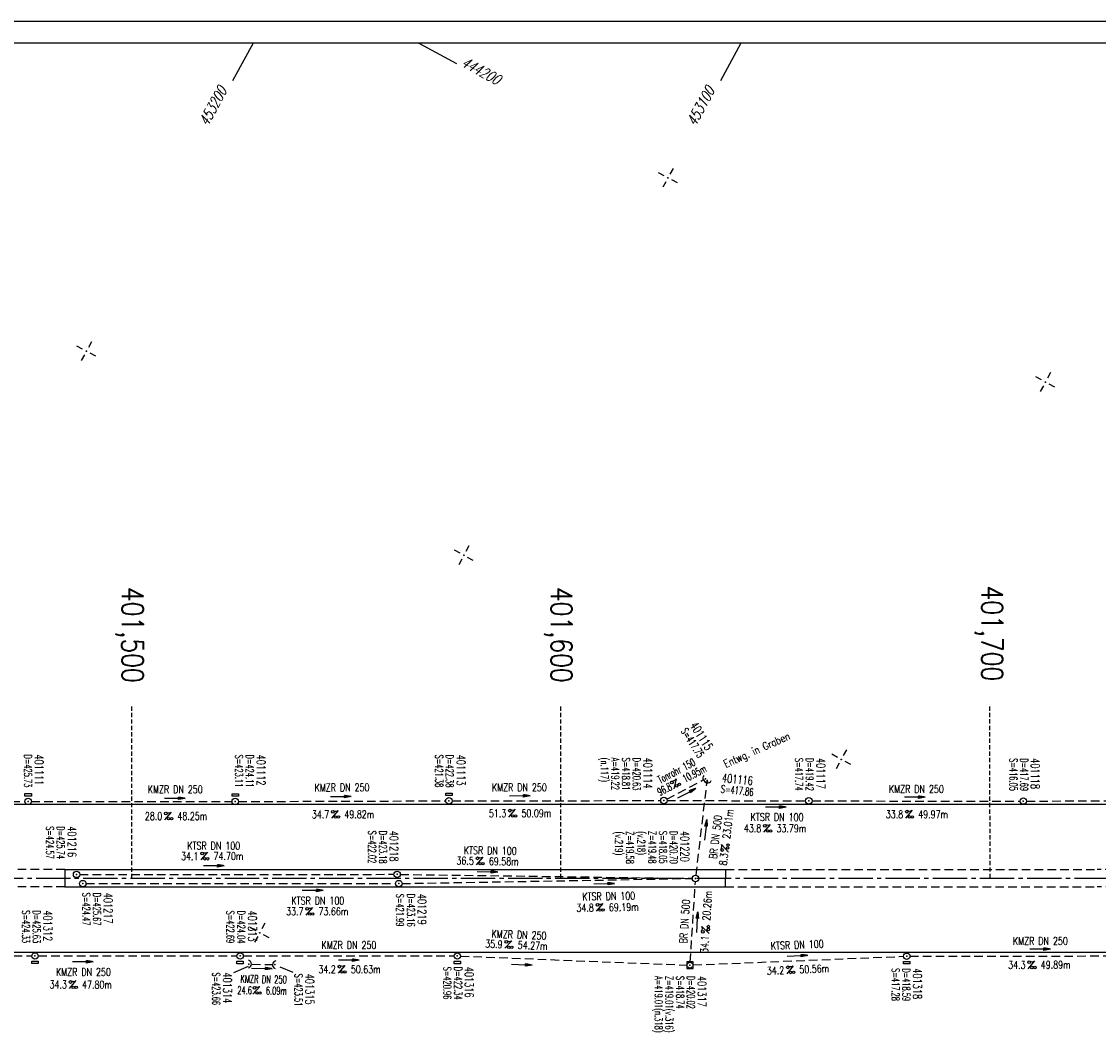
# Model space of a CAD drawing. Extents: x 0 to 1135, y 0 to 420.
# Tile 12 of 39: x 450 to 701, y 183 to 420. Entities that reach past the tile are written whole.
import ezdxf
from ezdxf.enums import TextEntityAlignment as Align

# ---------------------------------------------------------------- set-up
doc = ezdxf.new("R2010")
doc.units = 0
doc.header["$LTSCALE"] = 2
doc.header["$MEASUREMENT"] = 0
for name, pattern in [('ACHSE', [5.5, 4, -0.5, 0.5, -0.5]), ('AUSGEZOGEN', [0]), ('GESTRICH-X2', [1.5, 1, -0.5]), ('GESTRICHELT', [0.75, 0.5, -0.25])]:
    doc.linetypes.add(name, pattern=pattern)
doc.layers.get('0').update_dxf_attribs({"linetype": 'AUSGEZOGEN'})
for name, color, linetype in [('ACHSETOP', 250, 'ACHSE'), ('FBR', 8, 'CONTINUOUS'), ('HEKTOM', 250, 'GESTRICHELT'), ('KANAL', 7, 'GESTRICH-X2'), ('MS-UEBERFAHRT', 8, 'GESTRICH-X2'), ('NETZ', 250, 'CONTINUOUS'), ('PFEIL', 7, 'CONTINUOUS'), ('RAHMEN', 250, 'AUSGEZOGEN'), ('SCHACHTNR', 6, 'CONTINUOUS'), ('SCHRIFT', 7, 'CONTINUOUS'), ('SCHSYMBOL', 7, 'CONTINUOUS'), ('TEXTO', 4, 'CONTINUOUS'), ('TEXTU', 4, 'CONTINUOUS')]:
    doc.layers.add(name, color=color, linetype=linetype)
doc.styles.add('ROMANS', font='romans.shx', dxfattribs={"width": 0.8})

# ---------------------------------------------------------------- blocks, each defined once
blk = doc.blocks.new('IKR')
at = {"color": 0}
for p, q in [((-2.5, 0), (-1, 0)), ((0, 1), (0, 2.5)), ((1, 0), (2.5, 0)), ((0, -2.5), (0, -1))]:
    blk.add_line(p, q, dxfattribs=at)
blk.add_circle((0, 0), 0.05, dxfattribs=at)
blk.add_point((0, 0), dxfattribs=at)
blk = doc.blocks.new('PROM')
blk.add_line((1.57, 1.82), (0.02, 0.02))
for centre, radius in [((0.32, 1.51), 0.317), ((0.94, 0.29), 0.283), ((1.64, 0.29), 0.283)]:
    blk.add_circle(centre, radius)
blk.add_arc((0.99, 2.68), 1.03, 239.1414, 303.3549)
blk = doc.blocks.new('PFEIL2')
at = {"color": 0}
for p, q in [((0.88, 0), (-2.4, -0.01)), ((0.88, -0.27), (0.88, 0.28)), ((0.88, 0.28), (2.43, 0.01)), ((0.91, 0.27), (0.88, 0.26)), ((0.97, 0.26), (0.88, 0.25)), ((1.02, 0.25), (0.88, 0.23)), ((1.07, 0.24), (0.88, 0.21)), ((1.13, 0.23), (0.88, 0.19)), ((1.18, 0.22), (0.88, 0.17)), ((1.24, 0.21), (0.88, 0.15)), ((1.29, 0.21), (0.88, 0.14)), ((1.34, 0.2), (0.88, 0.12)), ((1.4, 0.19), (0.88, 0.1)), ((1.45, 0.18), (0.88, 0.08)), ((1.51, 0.17), (0.88, 0.06)), ((1.56, 0.16), (0.88, 0.04)), ((1.61, 0.15), (0.88, 0.02)), ((1.67, 0.14), (0.88, 0.01)), ((1.72, 0.13), (0.88, -0.01)), ((1.78, 0.12), (0.88, -0.03)), ((1.83, 0.11), (0.88, -0.05)), ((1.88, 0.1), (0.88, -0.07)), ((1.94, 0.09), (0.88, -0.09)), ((2.05, 0.08), (0.88, -0.12)), ((1.99, 0.08), (0.88, -0.11)), ((2.1, 0.07), (0.88, -0.14)), ((2.15, 0.06), (0.88, -0.16)), ((2.21, 0.05), (0.88, -0.18)), ((2.26, 0.04), (0.88, -0.2)), ((2.32, 0.03), (0.88, -0.22)), ((2.37, 0.02), (0.88, -0.23)), ((2.42, 0.01), (0.88, -0.25)), ((2.43, 0.01), (0.88, -0.27))]:
    blk.add_line(p, q, dxfattribs=at)
blk = doc.blocks.new('GST')
at = {"color": 0}
blk.add_circle((0, 0), 0.75, dxfattribs=at)
blk.add_point((0, 0), dxfattribs=at)
blk = doc.blocks.new('17')
blk.add_lwpolyline([(-0.76, -1.22), (0.75, -1.22), (0.75, -1.8), (-0.76, -1.8)], close=True)
blk.add_blockref('GST', (0, 0))
blk = doc.blocks.new('20')
blk.add_lwpolyline([(-0.75, -0.75), (0.75, -0.75), (0.75, 0.75), (-0.75, 0.75)], close=True)
blk.add_circle((0, 0), 0.676)
blk.add_point((0, 0))
blk = doc.blocks.new('42')
at = {"color": 0}
blk.add_arc((-0.02, -0.31), 0.91, 12.5363, 167.4637, dxfattribs=at)
blk.add_point((0, 0), dxfattribs=at)
blk = doc.blocks.new('13')
blk.add_lwpolyline([(0.76, 1.22), (-0.75, 1.22), (-0.75, 1.8), (0.76, 1.8)], close=True)
at = {"rotation": 180}
blk.add_blockref('GST', (0, 0), dxfattribs=at)
blk = doc.blocks.new('10')
blk.add_blockref('GST', (0, 0))
blk = doc.blocks.new('40')
at = {"color": 0}
blk.add_arc((0.02, 0.31), 0.91, 192.5363, 347.4637, dxfattribs=at)
blk.add_point((0, 0), dxfattribs=at)

msp = doc.modelspace()

# ---------------------------------------------------------------- linework, layer by layer
at = {"layer": 'ACHSETOP', "flags": 128}
msp.add_lwpolyline([(25, 241.99), (26.31, 241.79), (51.07, 238.28), (75.86, 235.09), (100.69, 232.2), (125.56, 229.63), (150.46, 227.38), (175.38, 225.43), (200.33, 223.8), (225.3, 222.49), (250.28, 221.49), (275.27, 220.81), (300.26, 220.44), (316.99, 220.37), (325.26, 220.37), (350.26, 220.37), (375.26, 220.37), (400.26, 220.37), (425.26, 220.37), (575.26, 220.37), (825.26, 220.37), (950, 220.37)], dxfattribs=at)
at = {"layer": 'FBR'}
for p, q in [((459.66, 222.37), (459.66, 218.37)), ((613.66, 222.37), (613.53, 218.37))]:
    msp.add_line(p, q, dxfattribs=at)
for points in [[(250.36, 238.75), (250.86, 238.73), (275.63, 238.06), (300.43, 237.69), (317.03, 237.62), (325.26, 237.62), (350.26, 237.62), (375.26, 237.62), (400.26, 237.62), (425.26, 237.62), (575.26, 237.62), (825.26, 237.62), (950, 237.62)], [(287.63, 203.36), (300.1, 203.19), (316.96, 203.12), (325.26, 203.12), (350.26, 203.12), (375.26, 203.12), (400.26, 203.12), (425.26, 203.12), (575.26, 203.12), (825.26, 203.12), (950, 203.12)]]:
    msp.add_lwpolyline(points, dxfattribs=at)
for points in [[(459.66, 222.37, -0.000003), (500.26, 222.37, 0.000002), (575.26, 222.37, 0.000001), (613.66, 222.37, -0.000001)], [(459.66, 218.37, -0.000003), (500.26, 218.37, 0.000002), (575.26, 218.37, 0.000001), (613.53, 218.37, -0.000001)]]:
    msp.add_lwpolyline(points, format="xyb", dxfattribs=at)
at = {"layer": 'HEKTOM'}
for p, q in [((475.27, 220.37), (475.27, 260.38)), ((575.27, 220.37), (575.28, 260.37)), ((675.28, 220.38), (675.25, 260.37))]:
    msp.add_line(p, q, dxfattribs=at)
at = {"layer": 'KANAL'}
for p, q in [((599.94, 238.79), (608.29, 243.2)), ((606.76, 221.04), (609.29, 242.41)), ((600, 238.44), (632.3, 238.39)), ((402.17, 238.21), (450.37, 238.25)), ((451.85, 238.23), (498.59, 238.22)), ((500.09, 238.22), (548.42, 238.38)), ((549.91, 238.39), (598.51, 238.43)), ((633.81, 238.35), (682.29, 238.32)), ((683.78, 238.33), (731.86, 238.41)), ((463.12, 221.23), (536.35, 221.25)), ((537.83, 221.23), (605.89, 220.3)), ((464.56, 219.1), (536.71, 219.09)), ((538.21, 219.1), (605.92, 220.29)), ((605.41, 200.81), (606.62, 219.55)), ((405.69, 202.27), (451.95, 202.23)), ((453.45, 202.23), (499.73, 202.22)), ((501.23, 202.22), (550.36, 202.23)), ((551.87, 202.19), (604.6, 200.11)), ((606.1, 200.12), (655.12, 202.14)), ((656.61, 202.14), (705.01, 202.23)), ((503.28, 200.3), (507.89, 200.22))]:
    msp.add_line(p, q, dxfattribs=at)
at = {"layer": 'MS-UEBERFAHRT'}
for points in [[(259.51, 223.2, 0.000464), (263.34, 223.1, 0.001712), (275.31, 222.81, 0.001441), (290.31, 222.54, 0.002168), (300.28, 222.44, 0.000482), (311.72, 222.38, 0.001045), (317, 222.37, 0.000005), (321.13, 222.37, -0.000024), (325.26, 222.37), (350.26, 222.37, 0.000003), (362.76, 222.37, -0.000005), (375.26, 222.37, -0.000005), (387.76, 222.37, 0.000005), (400.26, 222.37, 0.000004), (412.76, 222.37, -0.000003), (425.26, 222.37, -0.000002), (459.66, 222.37, 0.000002)], [(613.66, 222.37, 0.000001), (700.26, 222.37, -0.000001), (749.14, 222.37)], [(259.4, 219.21, 0.000464), (263.24, 219.1, 0.001712), (275.22, 218.81, 0.001441), (290.25, 218.54, 0.002168), (300.24, 218.44, 0.000482), (311.7, 218.38, 0.001045), (316.99, 218.37, 0.000005), (321.13, 218.37, -0.000024), (325.26, 218.37), (350.26, 218.37, 0.000003), (362.76, 218.37, -0.000005), (375.26, 218.37, -0.000005), (387.76, 218.37, 0.000005), (400.26, 218.37, 0.000004), (412.76, 218.37, -0.000003), (425.26, 218.37, -0.000002), (459.66, 218.37, 0.000002)], [(613.53, 218.37, 0.000001), (700.26, 218.37, -0.000001), (749.28, 218.37)]]:
    msp.add_lwpolyline(points, format="xyb", dxfattribs=at)
at = {"layer": 'NETZ'}
for p, q in [((503.52, 414.98), (498.76, 406.18)), ((542.12, 414.98), (550.91, 410.22)), ((617.2, 414.98), (612.45, 406.18))]:
    msp.add_line(p, q, dxfattribs=at)
at = {"layer": 'RAHMEN'}
msp.add_line((1135, 420), (0, 420), dxfattribs=at)
at = {"layer": 'RAHMEN', "const_width": 0.35}
msp.add_lwpolyline([(25, 5), (1130, 5), (1130, 415), (25, 415), (25, 5)], dxfattribs=at)
at = {"layer": 'SCHACHTNR'}
for p, q in [((502.34, 199.74), (498.99, 198.3)), ((509.75, 199.69), (512.76, 198.44))]:
    msp.add_line(p, q, dxfattribs=at)

# ---------------------------------------------------------------- block references
at = {"layer": 'NETZ', "rotation": 151.5965}
for p in [(600.21, 383.56), (464.68, 343.17), (688.18, 335.99), (552.65, 295.6), (640.61, 248.03), (505.08, 207.64)]:
    msp.add_blockref('IKR', p, dxfattribs=at)
at = {"layer": 'PFEIL'}
for p, rotation in [((604.58, 240.1), 27.67583548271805), ((485.27, 238.93), 359.9753354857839), ((523.94, 239.34), 0.1875354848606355), ((565.7, 239.51), 0.06533548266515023), ((657.76, 239.21), 359.9406354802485), ((625.34, 236.9), 359.8711354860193), ((609.01, 231.6), 83.18343548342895), ((494.36, 223.22), 0.01173548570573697), ((558.16, 221.79), 359.2142354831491), ((585.36, 219.02), 0.9933354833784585), ((517.4, 217.47), 0.005935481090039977), ((607, 210.12), 86.30753548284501), ((686.94, 203.8), 0.06843548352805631), ((463.82, 200.85), 359.9867354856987), ((525.8, 201.22), 0.007735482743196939), ((630.38, 202.23), 2.3665354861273), ((505.56, 199.26), 359.0956354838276), ((566.13, 200.14), 357.725835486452)]:
    msp.add_blockref('PFEIL2', p, dxfattribs=dict(at, rotation=rotation))
at = {"layer": 'SCHSYMBOL'}
for name, p, rotation in [('40', (608.97, 243.53), 303.4840754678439), ('40', (609.38, 243.14), 350.9552744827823), ('13', (451.1, 238.25), 3.548496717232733e-05), ('13', (499.36, 238.23), 3.548496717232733e-05), ('13', (549.17, 238.39), 3.548496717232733e-05), ('10', (599.27, 238.45), 3.548496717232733e-05), ('10', (633.05, 238.37), 3.548496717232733e-05), ('10', (683.03, 238.32), 3.548496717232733e-05), ('10', (462.38, 221.23), 3.548496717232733e-05), ('10', (537.08, 221.25), 3.548496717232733e-05), ('10', (606.65, 220.29), 3.548496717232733e-05), ('10', (463.82, 219.09), 3.548496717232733e-05), ('10', (537.48, 219.09), 3.548496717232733e-05), ('17', (452.69, 202.23), 3.548496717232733e-05), ('17', (500.49, 202.22), 3.548496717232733e-05), ('42', (502.54, 200.31), 270.0000354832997), ('42', (508.62, 200.21), 85.34168163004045), ('17', (551.12, 202.22), 3.548496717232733e-05), ('20', (605.35, 200.07), 3.548496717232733e-05), ('17', (655.86, 202.16), 3.548496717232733e-05)]:
    msp.add_blockref(name, p, dxfattribs=dict(at, rotation=rotation))
at = {"layer": 'TEXTU'}
for p, rotation in [((601.56, 241.18), 27.67583548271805), ((521.78, 234.3), 0.1875354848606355), ((563.06, 234.58), 0.06533548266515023), ((655.54, 234.35), 359.9406354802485), ((482.88, 233.91), 359.9753354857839), ((622.49, 231.07), 359.8711354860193), ((614.31, 226.42), 83.18343548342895), ((491.31, 224.58), 0.01173548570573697), ((555.47, 223.47), 359.2142354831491), ((515.78, 211.7), 0.005935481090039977), ((583.47, 212.61), 0.9933354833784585), ((609.83, 207.43), 86.30753548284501), ((562.17, 204.01), 357.725835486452), ((684.09, 199.24), 0.06843548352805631), ((523.31, 198.22), 0.007735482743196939), ((627.87, 198.05), 2.3665354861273), ((460.66, 194.65), 359.9867354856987), ((503.48, 193.32), 359.0956354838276)]:
    msp.add_blockref('PROM', p, dxfattribs=dict(at, rotation=rotation))

# ---------------------------------------------------------------- texts
at = {"layer": 'HEKTOM', "style": 'ROMANS', "width": 0.8}
for s, p in [('401,500', (472.95, 288.21)), ('401,600', (572.92, 288.22)), ('401,700', (673.27, 288.55))]:
    msp.add_text(s, height=5, rotation=270, dxfattribs=at).set_placement(p)
at = {"layer": 'NETZ', "style": 'ROMANS', "oblique": 16.6, "width": 0.75}
for s, rotation, p in [('444200', 331.5965, (551.79, 409.75)), ('453200', 61.5965, (492.94, 395.41)), ('453100', 61.5965, (606.62, 395.41))]:
    msp.add_text(s, height=2.5, rotation=rotation, dxfattribs=at).set_placement(p)
at = {"layer": 'SCHACHTNR', "style": 'ROMANS'}
for s, height, rotation, width, p in [('401115', 2, 302.6512, 0.7, (605.24, 255.97)), ('S=417.75', 1.8, 302.6512, 0.6, (603.14, 254.62)), ('D=425.73', 1.8, 270, 0.6, (450.15, 249.19)), ('401111', 2, 270, 0.7, (452.64, 249.2)), ('S=423.11', 1.8, 270, 0.6, (499.37, 249.16)), ('D=424.11', 1.8, 270, 0.6, (501.86, 249.17)), ('401112', 2, 270, 0.7, (504.38, 249.16)), ('S=421.38', 1.8, 270, 0.6, (545.99, 249.15)), ('D=422.38', 1.8, 270, 0.6, (548.47, 249.15)), ('401113', 2, 270, 0.7, (550.99, 249.14)), ('(n.117)', 1.8, 270, 0.6, (584.54, 248.46)), ('A=419.22', 1.8, 270, 0.6, (587.03, 248.43)), ('S=418.81', 1.8, 270, 0.6, (589.55, 248.45)), ('D=420.63', 1.8, 270, 0.6, (592.04, 248.46)), ('401114', 2, 270, 0.7, (594.55, 248.45)), ('S=417.74', 1.8, 270, 0.6, (629.85, 248.38)), ('D=419.42', 1.8, 270, 0.6, (632.37, 248.37)), ('401117', 2, 270, 0.7, (634.86, 248.37)), ('S=416.05', 1.8, 270, 0.6, (679.84, 248.31)), ('D=417.69', 1.8, 270, 0.6, (682.33, 248.32)), ('401118', 2, 270, 0.7, (684.82, 248.32)), ('401116', 2, 353.9238, 0.7, (612.73, 242.77)), ('S=417.86', 1.8, 353.9238, 0.6, (612.47, 240.3)), ('S=424.57', 1.8, 270, 0.6, (455.3, 232.47)), ('D=425.74', 1.8, 270, 0.6, (457.79, 232.47)), ('401216', 2, 270, 0.7, (460.31, 232.46)), ('S=422.02', 1.8, 270, 0.6, (530.37, 231.43)), ('D=423.18', 1.8, 270, 0.6, (532.88, 231.42)), ('401218', 2, 270, 0.7, (535.37, 231.42)), ('(v.219)', 1.8, 270, 0.6, (587.91, 231.23)), ('Z=419.58', 1.8, 270, 0.6, (590.47, 231.29)), ('(v.218)', 1.8, 270, 0.6, (593.1, 231.31)), ('Z=419.48', 1.8, 270, 0.6, (595.66, 231.37)), ('S=418.05', 1.8, 270, 0.6, (598.15, 231.37)), ('D=420.70', 1.8, 270, 0.6, (600.66, 231.36)), ('401220', 2, 270, 0.7, (603.15, 231.37)), ('S=424.47', 1.8, 270, 0.6, (463.74, 216.97)), ('D=425.67', 1.8, 270, 0.6, (466.23, 216.97)), ('401217', 2, 270, 0.7, (468.75, 216.96)), ('S=421.99', 1.8, 270, 0.6, (536.89, 216.72)), ('D=423.16', 1.8, 270, 0.6, (539.41, 216.71)), ('401219', 2, 270, 0.7, (541.9, 216.71)), ('S=424.33', 1.8, 270, 0.6, (449.68, 212.86)), ('D=425.63', 1.8, 270, 0.6, (452.17, 212.87)), ('401312', 2, 270, 0.7, (454.69, 212.86)), ('S=422.69', 1.8, 270, 0.6, (497.35, 212.8)), ('D=424.04', 1.8, 270, 0.6, (499.87, 212.79)), ('401313', 2, 270, 0.7, (502.36, 212.8)), ('S=423.66', 1.8, 270, 0.6, (494.02, 198.39)), ('401314', 2, 270, 0.7, (496.54, 198.38)), ('S=420.96', 1.8, 270, 0.6, (547.9, 199.72)), ('D=422.34', 1.8, 270, 0.6, (550.42, 199.71)), ('401316', 2, 270, 0.7, (552.91, 199.71)), ('S=417.28', 1.8, 270, 0.6, (652.37, 199.36)), ('D=418.59', 1.8, 270, 0.6, (654.86, 199.36)), ('401318', 2, 270, 0.7, (657.35, 199.36)), ('S=423.51', 1.8, 270, 0.6, (513.21, 198.1)), ('401315', 2, 270, 0.7, (515.72, 198.09)), ('A=419.01(n.318)', 1.8, 270, 0.6, (597.15, 197.57)), ('Z=419.01(v.316)', 1.8, 270, 0.6, (599.64, 197.57)), ('S=418.74', 1.8, 270, 0.6, (602.16, 197.56)), ('D=420.02', 1.8, 270, 0.6, (604.65, 197.56)), ('401317', 2, 270, 0.7, (607.14, 197.57))]:
    msp.add_text(s, height=height, rotation=rotation, dxfattribs=dict(at, width=width)).set_placement(p)
at = {"layer": 'SCHRIFT', "style": 'ROMANS', "width": 0.8}
msp.add_text('Entwg. in Graben', height=1.8, rotation=24.0516, dxfattribs=at).set_placement((613.7, 246.06))
at = {"layer": 'TEXTO', "style": 'ROMANS'}
for s, rotation, width, p in [('Tonrohr 150', 27.6758, 0.6, (602.6, 244.55)), ('KMZR DN 250', 359.9753, 0.75, (485.38, 240.13)), ('KMZR DN 250', 0.1875, 0.75, (524.26, 240.59)), ('KMZR DN 250', 0.0653, 0.75, (565.59, 240.6)), ('KMZR DN 250', 359.9406, 0.75, (658.12, 240.22)), ('BR DN 500', 83.1834, 0.75, (612.2, 229.85)), ('KTSR DN 100', 359.8711, 0.75, (625.64, 233.68)), ('KTSR DN 100', 0.0117, 0.75, (494.36, 227)), ('KTSR DN 100', 359.2142, 0.75, (558.79, 225.89)), ('KTSR DN 100', 0.0059, 0.75, (518.62, 214.22)), ('KTSR DN 100', 0.9933, 0.75, (586.43, 215.26)), ('BR DN 500', 86.3075, 0.75, (605, 210.23)), ('KMZR DN 250', 357.7258, 0.75, (565.47, 206.26)), ('KTSR DN 100', 2.3665, 0.75, (630.38, 203.92)), ('KMZR DN 250', 0.0684, 0.75, (687.02, 204.82)), ('KMZR DN 250', 0.0077, 0.75, (525.86, 203.85)), ('KMZR DN 250', 359.9867, 0.75, (463.99, 197.59)), ('KMZR DN 250', 359.0956, 0.6, (505.97, 195.89))]:
    msp.add_text(s, height=1.8, rotation=rotation, dxfattribs=dict(at, width=width)).set_placement(p, align=Align.CENTER)
at = {"layer": 'TEXTU', "style": 'ROMANS'}
for s, rotation, width, p in [('10.95m', 27.6758, 0.6, (604.21, 242.57)), ('96.8', 27.6758, 0.6, (598.31, 239.48)), ('34.7', 0.1875, 0.75, (517.22, 234.29)), ('49.82m', 0.1875, 0.75, (524.8, 234.31)), ('51.3', 0.0653, 0.75, (558.49, 234.56)), ('50.09m', 0.0653, 0.75, (566.07, 234.58)), ('33.8', 359.9406, 0.75, (650.98, 234.36)), ('49.97m', 359.9406, 0.75, (658.54, 234.35)), ('28.0', 359.9753, 0.75, (478.31, 233.91)), ('48.25m', 359.9753, 0.75, (485.88, 233.91)), ('23.01m', 83.1834, 0.75, (614.67, 229.42)), ('43.8', 359.8711, 0.75, (617.91, 231.09)), ('33.79m', 359.8711, 0.75, (625.5, 231.07)), ('34.1', 0.0117, 0.75, (486.73, 224.58)), ('74.70m', 0.0117, 0.75, (494.31, 224.6)), ('36.5', 359.2142, 0.75, (550.9, 223.53)), ('69.58m', 359.2142, 0.75, (558.47, 223.41)), ('8.3', 83.1834, 0.75, (613.91, 223.22)), ('20.26m', 86.3075, 0.75, (610.04, 210.42)), ('33.7', 0.0059, 0.75, (511.22, 211.71)), ('73.66m', 0.0059, 0.75, (518.78, 211.7)), ('34.8', 0.9933, 0.75, (578.9, 212.52)), ('69.19m', 0.9933, 0.75, (586.47, 212.65)), ('35.9', 357.7258, 0.75, (557.59, 204.19)), ('34.1', 86.3075, 0.75, (609.54, 202.87)), ('54.27m', 357.7258, 0.75, (565.18, 203.89)), ('34.3', 0.0684, 0.75, (679.51, 199.24)), ('49.89m', 0.0684, 0.75, (687.09, 199.26)), ('34.2', 0.0077, 0.75, (518.74, 198.22)), ('50.63m', 0.0077, 0.75, (526.31, 198.22)), ('34.2', 2.3665, 0.75, (623.3, 197.84)), ('50.56m', 2.3665, 0.75, (630.87, 198.16)), ('34.3', 359.9867, 0.75, (456.08, 194.67)), ('47.80m', 359.9867, 0.75, (463.67, 194.65)), ('24.6', 359.0956, 0.6, (499.83, 193.36)), ('6.09m', 359.0956, 0.6, (506.49, 193.27))]:
    msp.add_text(s, height=1.8, rotation=rotation, dxfattribs=dict(at, width=width)).set_placement(p)

doc.saveas('drawing.dxf')
